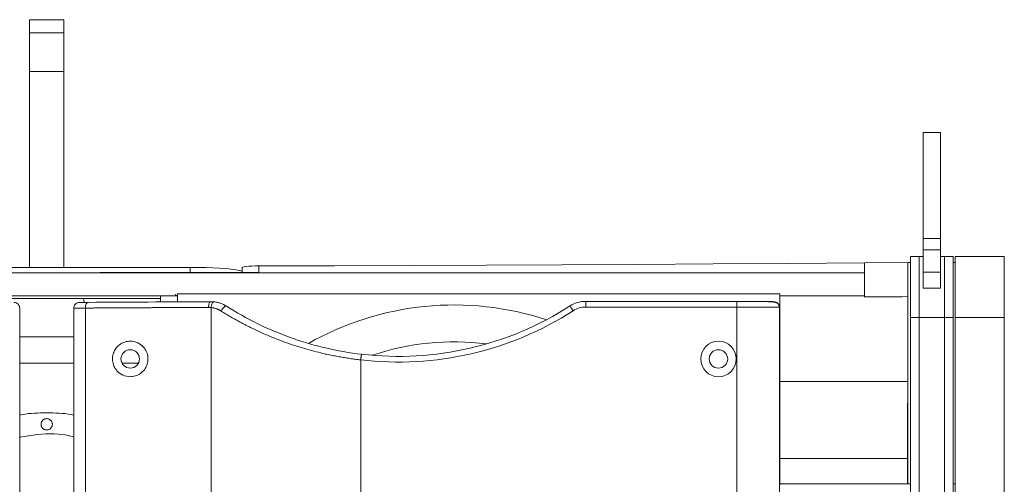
# Model space of a CAD drawing. Header units: inches. Extents: x 21182 to 24011, y 3634 to 5614.
# Tile 8 of 16: x 22186 to 22533, y 4653 to 4816. Entities that reach past the tile are written whole.
import ezdxf

# ---------------------------------------------------------------- set-up
doc = ezdxf.new("R2010")
doc.units = ezdxf.units.IN
doc.header["$MEASUREMENT"] = 0

msp = doc.modelspace()

# ---------------------------------------------------------------- linework, layer by layer
at = {"color": 7, "linetype": 'Continuous', "lineweight": 15}
for p, q in [((22201.9, 4816.22, 165.36), (22189.9, 4816.22, 165.36)), ((22189.9, 4816.11, 165.36), (22189.9, 4816.22, 165.36)), ((22189.9, 4816.11, 165.36), (22201.9, 4816.11, 165.36)), ((22189.9, 4811.54, 165.36), (22189.9, 4816.11, 165.36)), ((22201.9, 4816.11, 165.36), (22201.9, 4816.22, 165.36)), ((22201.9, 4811.54, 165.36), (22201.9, 4816.11, 165.36)), ((22189.9, 4811.54, 165.36), (22201.9, 4811.54, 165.36)), ((22189.9, 4797.95, 165.36), (22189.9, 4811.54, 165.36)), ((22201.9, 4797.95, 165.36), (22201.9, 4811.54, 165.36)), ((22189.9, 4729.05, 165.36), (22189.9, 4797.95, 165.36)), ((22189.9, 4797.95, 165.36), (22201.9, 4797.95, 165.36)), ((22201.9, 4729.05, 165.36), (22201.9, 4797.95, 165.36)), ((22510.4, 4776.53, 165.36), (22504.4, 4776.53, 165.36)), ((22504.4, 4739.19, 165.36), (22504.4, 4776.53, 165.36)), ((22510.4, 4739.19, 165.36), (22510.4, 4776.53, 165.36)), ((22504.4, 4739.19, 165.36), (22510.4, 4739.19, 165.36)), ((22504.4, 4735.17, 165.36), (22504.4, 4739.19, 165.36)), ((22510.4, 4735.17, 165.36), (22510.4, 4739.19, 165.36)), ((22504.4, 4727.4, 165.36), (22504.4, 4735.17, 165.36)), ((22510.4, 4735.17, 165.36), (22504.4, 4735.17, 165.36)), ((22510.4, 4727.4, 165.36), (22510.4, 4735.17, 165.36)), ((22483.7, 4730.67, 165.36), (22498.9, 4730.8, 165.36)), ((22483.7, 4727.07, 165.36), (22483.7, 4730.68, 165.36)), ((22498.9, 4652.82, 165.36), (22498.9, 4730.81, 165.36)), ((22499.9, 4730.81, 165.36), (22498.9, 4730.81, 165.36)), ((22499.9, 4711.38, 165.36), (22499.9, 4732.88, 165.36)), ((22502.9, 4732.88, 165.36), (22499.9, 4732.88, 165.36)), ((22502.9, 4711.38, 165.36), (22502.9, 4732.88, 165.36)), ((22504.4, 4732.88, 165.36), (22502.9, 4732.88, 165.36)), ((22511.9, 4732.88, 165.36), (22510.4, 4732.88, 165.36)), ((22511.9, 4732.88, 165.36), (22511.9, 4711.38, 165.36)), ((22514.9, 4732.88, 165.36), (22511.9, 4732.88, 165.36)), ((22514.9, 4711.38, 165.36), (22514.9, 4732.88, 165.36)), ((22515.55, 4730.81, 165.36), (22514.9, 4730.81, 165.36)), ((22515.55, 4732.88, 165.36), (22515.55, 4711.38, 165.36)), ((22532.9, 4732.88, 165.36), (22515.55, 4732.88, 165.36)), ((22532.9, 4711.38, 165.36), (22532.9, 4732.88, 165.36)), ((21908.1, 4727.07, 165.36), (22483.7, 4727.07, 165.36)), ((22145.42, 4729.05, 165.36), (22246.38, 4729.05, 165.36)), ((22264.7, 4728.98, 165.36), (22264.7, 4727.24, 165.36)), ((22270.56, 4727.25, 165.36), (22270.56, 4729.55, 165.36)), ((22483.7, 4719.04, 165.36), (22483.7, 4727.07, 165.36)), ((22504.4, 4727.4, 165.36), (22510.4, 4727.4, 165.36)), ((22504.4, 4721.77, 165.36), (22504.4, 4727.4, 165.36)), ((22510.4, 4721.77, 165.36), (22510.4, 4727.4, 165.36)), ((22453.9, 4719.74, 165.36), (22241.9, 4719.74, 165.36)), ((22241.9, 4719.04, 165.36), (22241.9, 4719.74, 165.36)), ((22453.9, 4719.74, 165.36), (22453.9, 4714.81, 165.36)), ((22453.9, 4719.04, 165.36), (22453.9, 4719.74, 165.36)), ((22504.4, 4721.77, 165.36), (22510.4, 4721.77, 165.36)), ((22241.9, 4719.04, 165.36), (22149.9, 4719.04, 165.36)), ((22155.9, 4718.09, 165.36), (22235.9, 4718.09, 165.36)), ((22235.9, 4718.96, 165.36), (22235.9, 4716.87, 165.36)), ((22385.63, 4717.08, 165.36), (22385.63, 4715.08, 165.36)), ((22438.74, 4717.08, 165.36), (22385.63, 4717.08, 165.36)), ((22438.74, 4715.08, 165.36), (22438.74, 4717.08, 165.36)), ((22453.31, 4716.22, 165.36), (22453.16, 4716.38, 165.36)), ((22453.9, 4719.04, 165.36), (22483.7, 4719.04, 165.36)), ((22483.7, 4719.04, 165.36), (22483.7, 4718.61, 165.36)), ((22186.4, 4508.94, 165.36), (22186.4, 4714.68, 165.36)), ((22205.4, 4714.68, 165.36), (22205.4, 4508.94, 165.36)), ((22209.51, 4714.73, 165.36), (22209.51, 4508.89, 165.36)), ((22253.73, 4714.91, 165.36), (22253.73, 4508.71, 165.36)), ((22385.63, 4715.08, 165.36), (22438.74, 4715.08, 165.36)), ((22438.74, 4715.08, 165.36), (22438.74, 4508.54, 165.36)), ((22453.74, 4508.65, 165.36), (22453.74, 4714.97, 165.36)), ((22453.74, 4714.97, 165.36), (22453.9, 4714.81, 165.36)), ((22453.9, 4714.81, 165.36), (22453.9, 4652.56, 165.36)), ((22499.9, 4711.38, 165.36), (22499.9, 4512.19, 165.36)), ((22502.9, 4711.38, 165.36), (22499.9, 4711.38, 165.36)), ((22502.9, 4711.38, 165.36), (22502.9, 4523.41, 165.36)), ((22502.9, 4711.38, 165.36), (22502.9, 4512.19, 165.36)), ((22511.9, 4711.38, 165.36), (22502.9, 4711.38, 165.36)), ((22511.9, 4711.38, 165.36), (22511.9, 4523.41, 165.36)), ((22511.9, 4711.38, 165.36), (22511.9, 4512.19, 165.36)), ((22514.9, 4711.38, 165.36), (22511.9, 4711.38, 165.36)), ((22514.9, 4512.19, 165.36), (22514.9, 4711.38, 165.36)), ((22515.55, 4711.38, 165.36), (22515.55, 4547.59, 165.36)), ((22515.55, 4711.38, 165.36), (22532.9, 4711.38, 165.36)), ((22532.9, 4547.59, 165.36), (22532.9, 4711.38, 165.36)), ((22205.4, 4695.35, 165.36), (22186.4, 4695.35, 165.36)), ((22228.2, 4695.35, 165.36), (22222.4, 4695.35, 165.36)), ((22306.4, 4696.48, 165.36), (22306.4, 4696.49, 165.36)), ((22306.4, 4527.14, 165.36), (22306.4, 4696.48, 165.36)), ((22498.9, 4688.9, 165.36), (22453.9, 4688.9, 165.36)), ((22498.88, 4681.28, 165.36), (22498.9, 4681.28, 165.36)), ((22498.88, 4671.78, 165.36), (22498.88, 4681.28, 165.36)), ((22498.88, 4652.82, 165.36), (22498.88, 4671.78, 165.36)), ((22498.88, 4661.81, 165.36), (22453.9, 4661.81, 165.36)), ((22499.9, 4652.82, 165.36), (22453.9, 4652.82, 165.36)), ((22515.55, 4652.82, 165.36), (22514.9, 4652.82, 165.36))]:
    msp.add_line(p, q, dxfattribs=at)
at = {"color": 8, "linetype": 'Continuous', "lineweight": 15}
for p, q in [((22246.38, 4729.05, 165.36), (22246.38, 4727.21, 165.36)), ((22241.9, 4719.74, 165.36), (22241.9, 4716.9, 165.36)), ((22498.88, 4671.78, 165.36), (22498.9, 4671.78, 165.36))]:
    msp.add_line(p, q, dxfattribs=at)
at = {"color": 7, "linetype": 'Continuous', "lineweight": 15, "elevation": 165.36, "flags": 128}
for points in [[(22270.56, 4729.55), (22297.24, 4729.62), (22323.91, 4729.71), (22350.57, 4729.82), (22377.22, 4729.95), (22403.86, 4730.1), (22430.49, 4730.27), (22457.1, 4730.46), (22483.7, 4730.68)], [(22121.24, 4727.25), (22139.9, 4727.22), (22158.57, 4727.19), (22177.23, 4727.18), (22195.9, 4727.17), (22214.57, 4727.18), (22233.23, 4727.19), (22251.9, 4727.22), (22270.56, 4727.25)], [(22246.38, 4729.05), (22249.11, 4729.04), (22251.79, 4728.98), (22254.36, 4728.89), (22256.76, 4728.76), (22258.95, 4728.6), (22260.87, 4728.41), (22262.49, 4728.2), (22263.77, 4727.97), (22264.69, 4727.72), (22264.7, 4727.72)], [(22264.74, 4728.91), (22264.72, 4729.03), (22264.95, 4729.14), (22265.44, 4729.25), (22266.15, 4729.35), (22267.06, 4729.43), (22268.14, 4729.5), (22269.32, 4729.54), (22270.56, 4729.55)], [(22208.84, 4718.09), (22209.03, 4717.44), (22209.1, 4716.76)], [(22210.67, 4716.73), (22210.45, 4716.69), (22210.23, 4716.58), (22210.02, 4716.39), (22209.84, 4716.15), (22209.7, 4715.84), (22209.59, 4715.5), (22209.53, 4715.12), (22209.51, 4714.73)], [(22252.85, 4714.95), (22252.86, 4715.34), (22252.91, 4715.72), (22252.99, 4716.07), (22253.1, 4716.37), (22253.24, 4716.62), (22253.39, 4716.8), (22253.55, 4716.92), (22253.73, 4716.95)], [(22254.81, 4716.9), (22254.64, 4716.88), (22254.46, 4716.78), (22254.28, 4716.6), (22254.12, 4716.35), (22253.98, 4716.05), (22253.86, 4715.7), (22253.78, 4715.31), (22253.73, 4714.91)], [(22257.31, 4713.67), (22257.54, 4714.06), (22257.79, 4714.43), (22258.07, 4714.76), (22258.34, 4715.03), (22258.61, 4715.24), (22258.85, 4715.36), (22259.06, 4715.4), (22259.22, 4715.36)], [(22380.08, 4715.45), (22380.1, 4715.42), (22380.16, 4715.33), (22380.26, 4715.17), (22380.39, 4714.96), (22380.55, 4714.71), (22380.74, 4714.41), (22380.95, 4714.1), (22381.16, 4713.77)], [(22186.4, 4704.64), (22192.45, 4704.61), (22199.35, 4704.61), (22205.4, 4704.64)], [(22306.72, 4698.47), (22306.72, 4698.47), (22306.72, 4698.47), (22306.72, 4698.47), (22306.72, 4698.47), (22306.72, 4698.47), (22306.72, 4698.47), (22306.72, 4698.47), (22306.72, 4698.47)]]:
    msp.add_lwpolyline(points, dxfattribs=at)
at = {"color": 7, "linetype": 'Continuous', "lineweight": 15}
for centre, radius in [((22432.3, 4696.81, 165.36), 6.25), ((22225.3, 4696.81, 165.36), 3.25), ((22432.3, 4696.81, 165.36), 3.25)]:
    msp.add_circle(centre, radius, dxfattribs=at)
for centre, radius, start, end in [((22270.36, 4682.4, 165.36), 44.86, 89.7396, 95.1646), ((22385.63, 4706.81, 165.36), 10.27, 90, 122.7234), ((22451.74, 4714.97, 165.36), 2, 45.016, 90.0045), ((22339.3, 4611.81, 165.36), 104, 71.8029, 119.5491), ((22319.68, 4809.45, 165.36), 111.73, 263.3392, 302.7234), ((22339.3, 4611.81, 165.36), 91, 82.8306, 108.5095)]:
    msp.add_arc(centre, radius, start, end, dxfattribs=at)
at = {"color": 8, "linetype": 'Continuous', "lineweight": 15}
msp.add_arc((22451.81, 4714.99, 165.36), 1.94, 359.2202, 45.7872, dxfattribs=at)
at = {"color": 7, "linetype": 'Continuous', "lineweight": 15}
for centre, major_axis, ratio, start_param, end_param in [((22241.9, 4781.35, 165.36), (0, 62.31), 0.096289, 3.015119, 3.141593), ((22241.9, 4718.96, 165.36), (6, 0), 0.096289, 3.010672, 3.141593), ((22451.9, 4714.81, 165.36), (-1.41, 1.41), 0.999924, 3.926953, 4.712389), ((22195.92, 5036.23, 165.36), (3311.09, 0), 0.096289, 4.799411, 4.804021)]:
    msp.add_ellipse(centre, major_axis=major_axis, ratio=ratio, start_param=start_param, end_param=end_param, dxfattribs=at)
for points, knots in [([(22186.4, 4714.68, 165.36), (22186.38, 4714.9, 165.36), (22186.33, 4715.35, 165.36), (22185.99, 4715.95, 165.36), (22185.48, 4716.4, 165.36), (22184.92, 4716.64, 165.36), (22184.54, 4716.67, 165.36), (22184.39, 4716.68, 165.36)], [0, 0, 0, 0, 0.2130582, 0.4261034, 0.6396531, 0.8543321, 1, 1, 1, 1]), ([(22207.41, 4716.68, 165.36), (22207.19, 4716.66, 165.36), (22206.73, 4716.61, 165.36), (22206.13, 4716.26, 165.36), (22205.67, 4715.75, 165.36), (22205.43, 4715.19, 165.36), (22205.41, 4714.82, 165.36), (22205.4, 4714.68, 165.36)], [0, 0, 0, 0, 0.2165229, 0.4330976, 0.648736, 0.8630632, 1, 1, 1, 1]), ([(22210.67, 4716.73, 165.36), (22209.79, 4716.72, 165.36), (22209.04, 4716.71, 165.36), (22207.92, 4716.7, 165.36), (22207.55, 4716.69, 165.36), (22207.41, 4716.68, 165.36)], [0, 0, 0, 0, 0.5, 0.5, 1, 1, 1, 1]), ([(22254.81, 4716.9, 165.36), (22255.2, 4716.86, 165.36), (22255.58, 4716.79, 165.36), (22256.35, 4716.62, 165.36), (22256.72, 4716.52, 165.36), (22257.83, 4716.13, 165.36), (22258.54, 4715.79, 165.36), (22259.22, 4715.36, 165.36)], [0, 0, 0, 0, 0.25, 0.25, 0.5, 0.5, 1, 1, 1, 1]), ([(22438.74, 4717.08, 165.36), (22440.43, 4717.08, 165.36), (22442.13, 4717.08, 165.36), (22445.26, 4717.07, 165.36), (22446.69, 4717.06, 165.36), (22449.1, 4717.04, 165.36), (22450.06, 4717.02, 165.36), (22451.38, 4717, 165.36), (22451.73, 4716.98, 165.36), (22451.74, 4716.97, 165.36)], [0, 0, 0, 0, 0.25, 0.25, 0.5, 0.5, 0.75, 0.75, 1, 1, 1, 1]), ([(22445.11, 4717.03, 165.36), (22444.9, 4717.03, 165.36), (22443.92, 4717.04, 165.36), (22441.78, 4717.05, 165.36), (22439.81, 4717.05, 165.36), (22438.74, 4717.05, 165.36)], [0, 0, 0, 0, 0.107887, 0.518025, 1, 1, 1, 1]), ([(22453.16, 4716.38, 165.36), (22453.06, 4716.45, 165.36), (22452.87, 4716.58, 165.36), (22452.15, 4716.76, 165.36), (22450.99, 4716.91, 165.36), (22449.4, 4716.99, 165.36), (22447.89, 4717.02, 165.36), (22446.53, 4717.03, 165.36), (22445.56, 4717.03, 165.36), (22445.11, 4717.03, 165.36)], [0, 0, 0, 0, 0.132458, 0.253934, 0.465169, 0.637417, 0.773414, 0.895601, 1, 1, 1, 1]), ([(22209.51, 4714.73, 165.36), (22209.42, 4714.73, 165.36), (22209.24, 4714.73, 165.36), (22208.98, 4714.72, 165.36), (22208.72, 4714.72, 165.36), (22208.46, 4714.72, 165.36), (22208.2, 4714.72, 165.36), (22207.94, 4714.72, 165.36), (22207.68, 4714.71, 165.36), (22207.44, 4714.71, 165.36), (22207.19, 4714.71, 165.36), (22206.96, 4714.71, 165.36), (22206.73, 4714.7, 165.36), (22206.52, 4714.7, 165.36), (22206.32, 4714.7, 165.36), (22206.13, 4714.7, 165.36), (22205.96, 4714.69, 165.36), (22205.8, 4714.69, 165.36), (22205.67, 4714.69, 165.36), (22205.55, 4714.68, 165.36), (22205.46, 4714.68, 165.36), (22205.42, 4714.68, 165.36), (22205.4, 4714.68, 165.36)], [0, 0, 0, 0, 0.038248, 0.077733, 0.118456, 0.160415, 0.203612, 0.248045, 0.293716, 0.340623, 0.388768, 0.43815, 0.488769, 0.540624, 0.593717, 0.648047, 0.703613, 0.760417, 0.818457, 0.877735, 0.938249, 1, 1, 1, 1]), ([(22252.85, 4714.95, 165.36), (22252.33, 4714.95, 165.36), (22251.31, 4714.94, 165.36), (22249.77, 4714.94, 165.36), (22248.24, 4714.93, 165.36), (22246.71, 4714.92, 165.36), (22245.18, 4714.92, 165.36), (22243.65, 4714.91, 165.36), (22242.13, 4714.9, 165.36), (22240.61, 4714.9, 165.36), (22239.09, 4714.89, 165.36), (22237.58, 4714.88, 165.36), (22236.07, 4714.87, 165.36), (22234.56, 4714.87, 165.36), (22233.06, 4714.86, 165.36), (22231.56, 4714.85, 165.36), (22230.06, 4714.84, 165.36), (22228.57, 4714.84, 165.36), (22227.08, 4714.83, 165.36), (22225.59, 4714.82, 165.36), (22224.11, 4714.81, 165.36), (22222.63, 4714.8, 165.36), (22221.16, 4714.8, 165.36), (22219.68, 4714.79, 165.36), (22218.22, 4714.78, 165.36), (22216.75, 4714.77, 165.36), (22215.3, 4714.76, 165.36), (22213.84, 4714.75, 165.36), (22212.39, 4714.74, 165.36), (22210.95, 4714.74, 165.36), (22209.99, 4714.73, 165.36), (22209.51, 4714.73, 165.36)], [0, 0, 0, 0, 0.0339202, 0.0678806, 0.1018812, 0.135922, 0.1700029, 0.2041241, 0.2382854, 0.2724869, 0.3067285, 0.3410104, 0.3753324, 0.4096946, 0.444097, 0.4785396, 0.5130224, 0.5475453, 0.5821084, 0.6167117, 0.6513552, 0.6860389, 0.7207627, 0.7555267, 0.7903309, 0.8251753, 0.8600599, 0.8949846, 0.9299496, 0.9649547, 1, 1, 1, 1]), ([(22257.31, 4713.67, 165.36), (22257.23, 4713.72, 165.36), (22257.08, 4713.82, 165.36), (22256.84, 4713.95, 165.36), (22256.59, 4714.08, 165.36), (22256.35, 4714.2, 165.36), (22256.09, 4714.31, 165.36), (22255.84, 4714.41, 165.36), (22255.52, 4714.53, 165.36), (22255.13, 4714.65, 165.36), (22254.66, 4714.76, 165.36), (22254.2, 4714.85, 165.36), (22253.88, 4714.89, 165.36), (22253.73, 4714.91, 165.36)], [0, 0, 0, 0, 0.07073, 0.141509, 0.212409, 0.2835, 0.354854, 0.42654, 0.498628, 0.623377, 0.748293, 0.87372, 1, 1, 1, 1]), ([(22306.4, 4696.48, 165.36), (22306.08, 4696.51, 165.36), (22305.44, 4696.59, 165.36), (22304.49, 4696.71, 165.36), (22303.54, 4696.83, 165.36), (22302.59, 4696.97, 165.36), (22301.63, 4697.11, 165.36), (22300.68, 4697.27, 165.36), (22299.74, 4697.43, 165.36), (22298.79, 4697.59, 165.36), (22297.84, 4697.77, 165.36), (22296.9, 4697.95, 165.36), (22295.95, 4698.14, 165.36), (22295.01, 4698.34, 165.36), (22294.07, 4698.55, 165.36), (22291.28, 4699.18, 165.36), (22286.66, 4700.39, 165.36), (22280.39, 4702.42, 165.36), (22274.3, 4704.78, 165.36), (22269.83, 4706.8, 165.36), (22266.82, 4708.29, 165.36), (22265.2, 4709.13, 165.36), (22263.6, 4709.98, 165.36), (22262, 4710.87, 165.36), (22260.43, 4711.78, 165.36), (22258.86, 4712.71, 165.36), (22257.83, 4713.35, 165.36), (22257.31, 4713.67, 165.36)], [0, 0, 0, 0, 0.017816, 0.035643, 0.053483, 0.071336, 0.089203, 0.107087, 0.124988, 0.142907, 0.160845, 0.178804, 0.196784, 0.214787, 0.232814, 0.250865, 0.375577, 0.50161, 0.625196, 0.750265, 0.785611, 0.821057, 0.856608, 0.892272, 0.928055, 0.963962, 1, 1, 1, 1]), ([(22259.22, 4715.36, 165.36), (22262.69, 4713.14, 165.36), (22266.29, 4711.11, 165.36), (22273.75, 4707.44, 165.36), (22277.6, 4705.8, 165.36), (22283.59, 4703.65, 165.36), (22285.63, 4702.98, 165.36), (22288.73, 4702.06, 165.36), (22289.77, 4701.77, 165.36), (22291.86, 4701.21, 165.36), (22292.91, 4700.95, 165.36), (22298.16, 4699.71, 165.36), (22302.41, 4698.97, 165.36), (22306.72, 4698.47, 165.36)], [0, 0, 0, 0, 0.25, 0.25, 0.5, 0.5, 0.625, 0.625, 0.6875, 0.6875, 0.75, 0.75, 1, 1, 1, 1]), ([(22453.74, 4714.97, 165.36), (22453.74, 4714.97, 165.36), (22453.74, 4714.97, 165.36), (22453.72, 4714.97, 165.36), (22453.69, 4714.98, 165.36), (22453.66, 4714.98, 165.36), (22453.61, 4714.98, 165.36), (22453.56, 4714.98, 165.36), (22453.5, 4714.99, 165.36), (22453.43, 4714.99, 165.36), (22453.36, 4714.99, 165.36), (22453.28, 4714.99, 165.36), (22453.19, 4715, 165.36), (22453.1, 4715, 165.36), (22453, 4715, 165.36), (22452.9, 4715, 165.36), (22452.79, 4715.01, 165.36), (22452.68, 4715.01, 165.36), (22452.56, 4715.01, 165.36), (22452.44, 4715.01, 165.36), (22452.31, 4715.01, 165.36), (22452.18, 4715.02, 165.36), (22452.05, 4715.02, 165.36), (22451.92, 4715.02, 165.36), (22451.78, 4715.02, 165.36), (22451.64, 4715.02, 165.36), (22451.5, 4715.03, 165.36), (22451.36, 4715.03, 165.36), (22451.21, 4715.03, 165.36), (22451.07, 4715.03, 165.36), (22450.92, 4715.03, 165.36), (22450.77, 4715.03, 165.36), (22450.63, 4715.04, 165.36), (22450.48, 4715.04, 165.36), (22450.33, 4715.04, 165.36), (22450.18, 4715.04, 165.36), (22450.03, 4715.04, 165.36), (22449.89, 4715.04, 165.36), (22449.74, 4715.04, 165.36), (22449.59, 4715.04, 165.36), (22449.45, 4715.05, 165.36), (22449.16, 4715.05, 165.36), (22448.71, 4715.05, 165.36), (22448.09, 4715.06, 165.36), (22447.44, 4715.06, 165.36), (22446.77, 4715.06, 165.36), (22446.09, 4715.07, 165.36), (22445.39, 4715.07, 165.36), (22444.67, 4715.07, 165.36), (22443.95, 4715.07, 165.36), (22443.21, 4715.07, 165.36), (22442.47, 4715.08, 165.36), (22441.73, 4715.08, 165.36), (22440.98, 4715.08, 165.36), (22440.23, 4715.08, 165.36), (22439.49, 4715.08, 165.36), (22438.99, 4715.08, 165.36), (22438.74, 4715.08, 165.36)], [0, 0, 0, 0, 0.0162999, 0.0324049, 0.0483152, 0.0640306, 0.0795512, 0.0948769, 0.1100078, 0.1249439, 0.1396852, 0.1542317, 0.1685833, 0.1827401, 0.196702, 0.2104691, 0.2240414, 0.2374189, 0.2506015, 0.2635893, 0.2763823, 0.2889805, 0.3013838, 0.3135923, 0.3256059, 0.3374247, 0.3490487, 0.3604779, 0.3717122, 0.3827517, 0.3935963, 0.4042462, 0.4147011, 0.4249613, 0.4350266, 0.4448971, 0.4545728, 0.4640536, 0.4733396, 0.4824307, 0.491327, 0.5000285, 0.5350439, 0.5698186, 0.6043528, 0.6386465, 0.6726996, 0.7065121, 0.7400841, 0.7734155, 0.8065063, 0.8393566, 0.8719664, 0.9043356, 0.9364643, 0.9683524, 1, 1, 1, 1]), ([(22225.3, 4690.56, 165.36), (22224.4, 4690.67, 165.36), (22222.68, 4690.88, 165.36), (22220.69, 4692.39, 165.36), (22219.47, 4694.26, 165.36), (22218.97, 4696.21, 165.36), (22219.1, 4698.13, 165.36), (22219.73, 4699.83, 165.36), (22220.82, 4701.3, 165.36), (22222.4, 4702.47, 165.36), (22223.99, 4702.99, 165.36), (22225.89, 4703.12, 165.36), (22227.92, 4702.69, 165.36), (22229.92, 4701.23, 165.36), (22231.13, 4699.34, 165.36), (22231.63, 4697.38, 165.36), (22231.49, 4695.43, 165.36), (22230.82, 4693.7, 165.36), (22229.68, 4692.22, 165.36), (22228.06, 4691.08, 165.36), (22226.52, 4690.61, 165.36), (22225.56, 4690.57, 165.36), (22225.3, 4690.56, 165.36)], [0, 0, 0, 0, 0.074462, 0.142036, 0.190309, 0.238814, 0.281731, 0.322948, 0.367196, 0.417852, 0.476784, 0.501914, 0.576411, 0.642802, 0.690883, 0.739145, 0.782882, 0.825347, 0.870323, 0.920709, 0.978404, 1, 1, 1, 1]), ([(22306.72, 4698.47, 165.36), (22306.71, 4698.47, 165.36), (22306.71, 4698.47, 165.36), (22306.7, 4698.45, 165.36), (22306.69, 4698.43, 165.36), (22306.69, 4698.4, 165.36), (22306.68, 4698.37, 165.36), (22306.67, 4698.32, 165.36), (22306.66, 4698.28, 165.36), (22306.65, 4698.23, 165.36), (22306.64, 4698.18, 165.36), (22306.63, 4698.12, 165.36), (22306.62, 4698.07, 165.36), (22306.61, 4698.01, 165.36), (22306.6, 4697.95, 165.36), (22306.58, 4697.85, 165.36), (22306.56, 4697.7, 165.36), (22306.53, 4697.48, 165.36), (22306.49, 4697.24, 165.36), (22306.46, 4697, 165.36), (22306.43, 4696.75, 165.36), (22306.41, 4696.58, 165.36), (22306.4, 4696.49, 165.36)], [0, 0, 0, 0, 0.0457934, 0.0900405, 0.1327413, 0.1738957, 0.2135037, 0.2515653, 0.2880804, 0.323049, 0.3564711, 0.3883466, 0.4186756, 0.447458, 0.4746939, 0.5003832, 0.586736, 0.6718528, 0.7557356, 0.8383863, 0.919807, 1, 1, 1, 1]), ([(22186.4, 4677.07, 165.36), (22186.69, 4677.13, 165.36), (22189.81, 4677.77, 165.36), (22195.9, 4677.85, 165.36), (22201.99, 4677.77, 165.36), (22205.11, 4677.13, 165.36), (22205.4, 4677.07, 165.36)], [0, 0, 0, 0, 0.047326, 0.500002, 0.952674, 1, 1, 1, 1]), ([(22194.9, 4672.08, 165.36), (22194.79, 4672.14, 165.36), (22194.59, 4672.29, 165.36), (22194.32, 4672.57, 165.36), (22194.1, 4672.9, 165.36), (22193.96, 4673.29, 165.36), (22193.89, 4673.69, 165.36), (22193.91, 4674.09, 165.36), (22194, 4674.47, 165.36), (22194.16, 4674.82, 165.36), (22194.38, 4675.12, 165.36), (22194.66, 4675.39, 165.36), (22194.99, 4675.61, 165.36), (22195.38, 4675.75, 165.36), (22195.78, 4675.82, 165.36), (22196.18, 4675.8, 165.36), (22196.56, 4675.71, 165.36), (22196.91, 4675.55, 165.36), (22197.21, 4675.33, 165.36), (22197.48, 4675.05, 165.36), (22197.7, 4674.71, 165.36), (22197.84, 4674.33, 165.36), (22197.91, 4673.93, 165.36), (22197.89, 4673.53, 165.36), (22197.8, 4673.15, 165.36), (22197.64, 4672.8, 165.36), (22197.42, 4672.49, 165.36), (22197.14, 4672.23, 165.36), (22196.81, 4672.01, 165.36), (22196.42, 4671.86, 165.36), (22196.02, 4671.8, 165.36), (22195.62, 4671.82, 165.36), (22195.24, 4671.91, 165.36), (22195.01, 4672.01, 165.36), (22194.9, 4672.08, 165.36)], [0, 0, 0, 0, 0.030011, 0.060001, 0.092478, 0.124999, 0.157476, 0.189997, 0.219977, 0.249999, 0.279979, 0.310001, 0.342478, 0.374999, 0.407476, 0.439997, 0.469977, 0.499999, 0.529979, 0.560001, 0.592478, 0.624999, 0.657476, 0.689997, 0.719977, 0.749999, 0.779979, 0.810001, 0.842478, 0.874999, 0.907476, 0.939997, 0.970009, 1, 1, 1, 1]), ([(22186.4, 4669.22, 165.36), (22188.48, 4669.6, 165.36), (22194.42, 4670.7, 165.36), (22200.95, 4670.58, 165.36), (22205.08, 4669.53, 165.36), (22205.4, 4669.44, 165.36)], [0, 0, 0, 0, 0.331505, 0.94868, 1, 1, 1, 1])]:
    msp.add_open_spline(points, degree=3, knots=knots, dxfattribs=at)
for points in [[(22210.67, 4716.73, 165.36), (22224.26, 4716.81, 165.36), (22238.68, 4716.89, 165.36), (22253.73, 4716.95, 165.36)], [(22254.81, 4716.9, 165.36), (22254.45, 4716.93, 165.36), (22254.09, 4716.95, 165.36), (22253.73, 4716.95, 165.36)], [(22253.73, 4714.91, 165.36), (22253.44, 4714.94, 165.36), (22253.14, 4714.95, 165.36), (22252.85, 4714.95, 165.36)], [(22381.16, 4713.77, 165.36), (22358.99, 4699.52, 165.36), (22332.57, 4693.42, 165.36), (22306.4, 4696.49, 165.36)], [(22385.63, 4715.08, 165.36), (22384.04, 4715.08, 165.36), (22382.49, 4714.62, 165.36), (22381.16, 4713.77, 165.36)]]:
    msp.add_open_spline(points, degree=3, dxfattribs=at)

doc.saveas('drawing.dxf')
